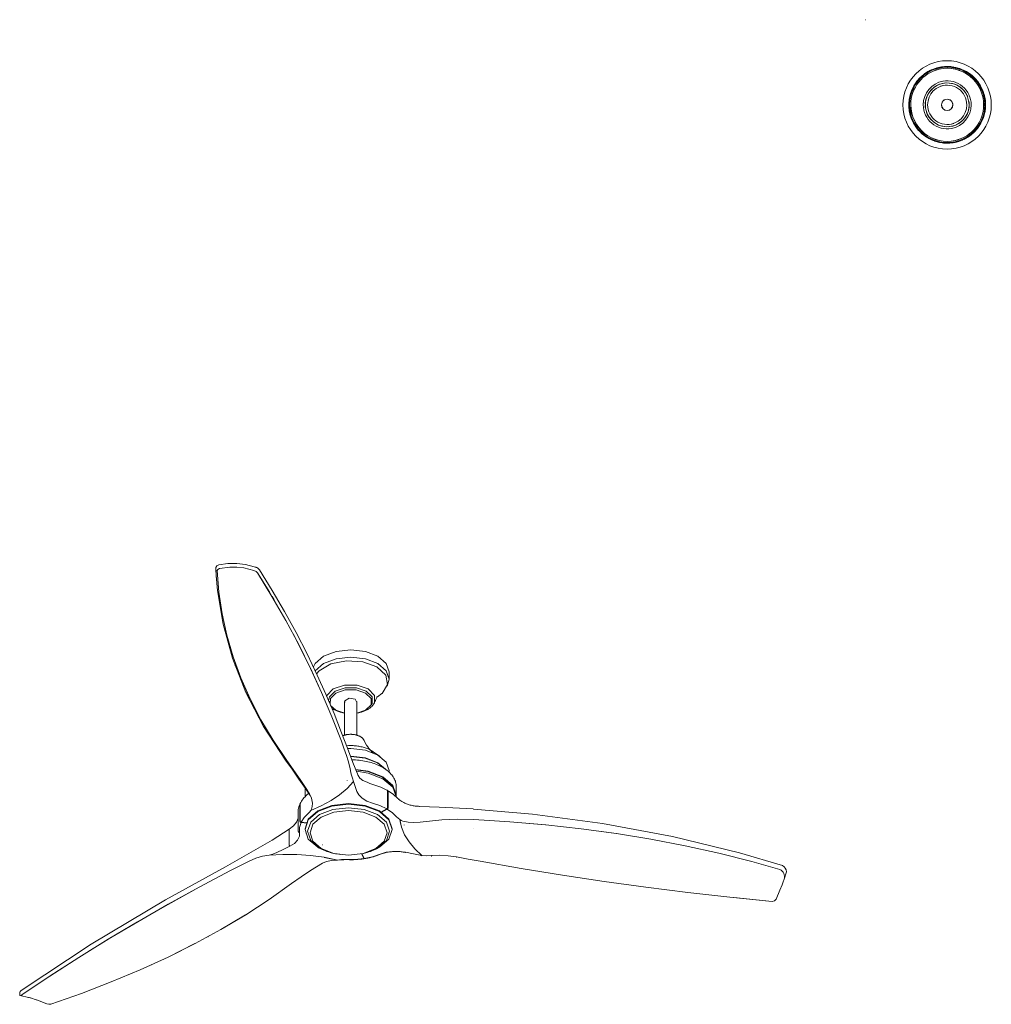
# Model space of a CAD drawing. Header units: millimetres. Extents: x 5922 to 11897, y 1480 to 7785.
# Tile 2 of 3: x 7976 to 9625, y 5069 to 6740. Entities that reach past the tile are written whole.
import ezdxf

# ---------------------------------------------------------------- set-up
doc = ezdxf.new("R2010")
doc.units = ezdxf.units.MM
doc.layers.add('E-ELEC-EQPM', color=7, linetype='Continuous', lineweight=9)
doc.layers.add('E-LITE-EQPM', color=7, linetype='Continuous', lineweight=20)

# ---------------------------------------------------------------- blocks, each defined once
blk = doc.blocks.new('33718 - 33718 ALO Black ceiling fan-525473-Planta_PDF Fixing Holes')
at = {"layer": 'E-ELEC-EQPM', "flags": 128}
for points in [[(-64.6, -7.3), (-64.8, -5.9), (-64.9, -3.3), (-65, -0.7), (-65, 1.9), (-64.9, 4.5), (-64.6, 7.1), (-64.3, 9.7), (-63.9, 12.2), (-63.3, 14.8), (-62.7, 17.3), (-61.9, 19.8), (-61.1, 22.2), (-60.2, 24.7), (-59.1, 27.1), (-58, 29.4), (-56.8, 31.7), (-55.5, 33.9), (-54.1, 36.1), (-52.6, 38.3), (-51, 40.3), (-49.3, 42.3), (-47.6, 44.3), (-45.8, 46.2), (-43.9, 47.9), (-42, 49.7), (-39.9, 51.3), (-37.9, 52.9), (-35.7, 54.3), (-33.5, 55.7), (-31.3, 57), (-29, 58.2), (-26.6, 59.3), (-24.2, 60.3), (-21.8, 61.3), (-19.3, 62.1), (-16.8, 62.8), (-14.3, 63.4), (-11.7, 64), (-9.2, 64.4), (-6.6, 64.7), (-4, 64.9), (-1.4, 65), (0, 65)], [(0, 65), (2.6, 65), (5.2, 64.8), (7.8, 64.6), (10.4, 64.2), (12.9, 63.7), (15.5, 63.2), (18, 62.5), (20.5, 61.7), (22.9, 60.9), (25.3, 59.9), (27.7, 58.8), (30, 57.7), (32.3, 56.4), (34.5, 55.1), (36.7, 53.7), (38.8, 52.2), (40.9, 50.6), (42.9, 48.9), (44.8, 47.1), (46.6, 45.3), (48.4, 43.4), (50.1, 41.4), (51.7, 39.4), (53.3, 37.3), (54.7, 35.1), (56.1, 32.9), (57.3, 30.6), (58.5, 28.3), (59.6, 26), (60.6, 23.6), (61.5, 21.1), (62.3, 18.6), (63, 16.1), (63.6, 13.6), (64.1, 11.1), (64.5, 8.5), (64.8, 5.9), (64.9, 3.3), (65, 0.7), (65, -1.9), (64.9, -4.5), (64.6, -7.1), (64.3, -9.7), (63.9, -12.2), (63.3, -14.8), (62.7, -17.3), (61.9, -19.8), (61.1, -22.2), (60.2, -24.7)], [(-63.3, -14.8), (-63.6, -13.6), (-64.1, -11.1), (-64.2, -10.5)], [(-61.3, -21.6), (-61.5, -21.1), (-61.7, -20.4)], [(60.1, -24.7), (59.1, -27.1), (58, -29.4), (56.8, -31.7)], [(55.5, -33.9), (54.1, -36.1), (52.6, -38.3)]]:
    blk.add_lwpolyline(points, dxfattribs=at)
at = {"layer": 'E-ELEC-EQPM'}
for radius, start, end in [(65, 90, 270), (64, 90, 270), (65, 270, 90), (64, 270, 90), (37.2, 101.3699, 130.465), (37.2, 91.4911, 100.2112), (37.2, 80.2994, 88.6355), (37.2, 49.535, 68.3639), (37.2, 130.9631, 270), (37.2, 270, 48.8851), (62.1, 167.1429, 270), (62, 167.3475, 270), (40.9, 170, 270), (33.4, 160.7257, 270), (9.58, 90, 270), (9.58, 270, 90), (33.4, 270, 359.4926), (40.9, 270, 349.7542), (62, 270, 347.1176), (62.1, 270, 347.1429)]:
    blk.add_arc((0, 0), radius, start, end, dxfattribs=at)
blk = doc.blocks.new('33719 - 33719 ALO LED Black ceiling fan-534393-Planta_PDF Fixing Holes')
at = {"layer": 'E-LITE-EQPM'}
for p, q in [((-49.3, 42.3), (-49.2, 42.5)), ((59.6, -17.5), (59.6, -17.5))]:
    blk.add_line(p, q, dxfattribs=at)
at = {"layer": 'E-LITE-EQPM', "flags": 128}
for points in [[(-55.5, 33.9), (-54.1, 36.1), (-52.6, 38.3)], [(0, -65), (-2.6, -65), (-5.2, -64.8), (-7.8, -64.6), (-10.4, -64.2), (-12.9, -63.7), (-15.5, -63.2), (-18, -62.5), (-20.5, -61.7), (-22.9, -60.9), (-25.3, -59.9), (-27.7, -58.8), (-30, -57.7), (-32.3, -56.4), (-34.5, -55.1), (-36.7, -53.7), (-38.8, -52.2), (-40.9, -50.6), (-42.9, -48.9), (-44.8, -47.1), (-46.6, -45.3), (-48.4, -43.4), (-50.1, -41.4), (-51.7, -39.4), (-53.3, -37.3), (-54.7, -35.1), (-56.1, -32.9), (-57.3, -30.6), (-58.5, -28.3), (-59.6, -26), (-60.6, -23.6), (-61.5, -21.1), (-62.3, -18.6), (-63, -16.1), (-63.6, -13.6), (-64.1, -11.1), (-64.5, -8.5), (-64.8, -5.9), (-64.9, -3.3), (-65, -0.7), (-65, 1.9), (-64.9, 4.5), (-64.6, 7.1), (-64.3, 9.7), (-63.9, 12.2), (-63.3, 14.8), (-62.7, 17.3), (-61.9, 19.8), (-61.1, 22.2), (-60.2, 24.7), (-59.7, 25.7)], [(-59.7, 25.8), (-59.1, 27.1), (-58, 29.4), (-56.8, 31.7)], [(61.3, 21.6), (61.5, 21.1), (61.7, 20.4)], [(65, 0.7), (65, -1.9), (64.9, -4.5), (64.6, -7.1), (64.3, -9.7), (63.9, -12.2), (63.3, -14.8), (62.7, -17.3), (61.9, -19.8), (61.1, -22.2), (60.2, -24.7), (59.1, -27.1), (58, -29.4), (56.8, -31.7), (55.5, -33.9), (54.1, -36.1), (52.6, -38.3), (51, -40.3), (49.3, -42.3), (47.6, -44.3), (45.8, -46.2), (43.9, -47.9), (42, -49.7), (39.9, -51.3), (37.9, -52.9), (35.7, -54.3), (33.5, -55.7), (31.3, -57), (29, -58.2), (26.6, -59.3), (24.2, -60.3), (21.8, -61.3), (19.3, -62.1), (16.8, -62.8), (14.3, -63.4), (11.7, -64), (9.2, -64.4), (6.6, -64.7), (4, -64.9), (1.4, -65), (0, -65)], [(63.3, 14.6), (63.6, 13.6), (64.1, 11.1), (64.2, 10.5)], [(64.6, 7.3), (64.8, 5.9), (64.9, 3.3), (65, 0.7)]]:
    blk.add_lwpolyline(points, dxfattribs=at)
at = {"layer": 'E-LITE-EQPM'}
for radius, start, end in [(65, 90, 270), (64, 90, 270), (62.1, 90, 167.1429), (62, 90, 167.1429), (65, 270, 90), (64, 270, 90), (62.1, 347.1429, 90), (62, 347.4421, 90), (40.9, 90, 169.7542), (37.2, 90, 228.8851), (40.9, 350, 90), (37.2, 281.3699, 90), (33.4, 90, 179.4926), (33.4, 340.7257, 90), (9.58, 90, 270), (9.58, 270, 90), (37.2, 230, 249.6605), (37.2, 260.1344, 268.6355), (37.2, 271.4911, 280)]:
    blk.add_arc((0, 0), radius, start, end, dxfattribs=at)
for points in [[(144.5, -138.9), (144.3, -138.8), (144.1, -138.6), (144, -138.5)], [(144, -138.5), (144.1, -138.6), (144.3, -138.8), (144.5, -138.9)]]:
    blk.add_open_spline(points, degree=3, dxfattribs=at)
blk = doc.blocks.new('33718 - 33718 ALO Black ceiling fan-525473-00 Isometrico PDF')
at = {"layer": 'E-ELEC-EQPM', "color": 251, "true_color": 0x636466}
for p, q in [((-2622.5, 5814.5), (-2626.3, 5812.8)), ((-2607.4, 5816.7), (-2622.5, 5814.5)), ((-2592.3, 5816.9), (-2607.4, 5816.7)), ((-2577.2, 5815), (-2592.3, 5816.9)), ((-2562.5, 5811.3), (-2577.2, 5815)), ((-2626.3, 5812.8), (-2627.6, 5810.1)), ((-2627.6, 5810.2), (-2627.6, 5806.8)), ((-2627.6, 5810.1), (-2627.6, 5806.7)), ((-2627.6, 5806.7), (-2627.6, 5810.1)), ((-2627.6, 5806.7), (-2626.6, 5787.9)), ((-2627.5, 5804), (-2627.6, 5806.7)), ((-2604.1, 5810.6), (-2621.7, 5808.2)), ((-2604.1, 5810.6), (-2598.9, 5810.7)), ((-2563.2, 5805.2), (-2580.5, 5809.3)), ((-2559.5, 5803.4), (-2563.2, 5805.2)), ((-2563.2, 5805.2), (-2559.5, 5803.4)), ((-2559.8, 5810.4), (-2562.5, 5811.3)), ((-2556.9, 5801.1), (-2559.5, 5803.4)), ((-2559.5, 5803.4), (-2556.9, 5801.1)), ((-2556.9, 5801.1), (-2536.3, 5767.5)), ((-2532.4, 5760.8), (-2528.9, 5755)), ((-2595.2, 5643.6), (-2594.9, 5642.9)), ((-2594.9, 5642.9), (-2595.2, 5643.6)), ((-2333.8, 5620.4), (-2333.8, 5633)), ((-2440.9, 5594.9), (-2455.5, 5627.4)), ((-2427.1, 5562.3), (-2440.9, 5594.9)), ((-2434.6, 5583.2), (-2434.6, 5582.4)), ((-2409.4, 5582.4), (-2409.4, 5525.3)), ((-2391.3, 5586.7), (-2388.6, 5580.8)), ((-2388.2, 5525.3), (-2388.2, 5582.4)), ((-2345.7, 5596.1), (-2353.1, 5590.5)), ((-2424.1, 5567.8), (-2432.9, 5576.1)), ((-2409, 5562.6), (-2424.1, 5567.8)), ((-2414.2, 5529.6), (-2427.1, 5562.3)), ((-2414.2, 5529.6), (-2404.3, 5503.5)), ((-2404.3, 5503.5), (-2414.2, 5529.6)), ((-2404.3, 5503.5), (-2395, 5479.4)), ((-2395, 5479.4), (-2404.3, 5503.5)), ((-2348.8, 5489.2), (-2360.6, 5497.5)), ((-2402.9, 5491.7), (-2402.9, 5491.8)), ((-2395, 5479.4), (-2386.4, 5457.3)), ((-2386.4, 5457.3), (-2395, 5479.4)), ((-2353.6, 5478.3), (-2342.4, 5469.6)), ((-2352.9, 5478.7), (-2339.7, 5467.8)), ((-2333.8, 5462.8), (-2333.8, 5465.3)), ((-2468.8, 5426.2), (-2484.8, 5450.3)), ((-2398.1, 5459.4), (-2395.9, 5452.5)), ((-2386.4, 5457.3), (-2386.5, 5457.8)), ((-2386.5, 5457.8), (-2386.4, 5457.3)), ((-2479.3, 5442.2), (-2473.8, 5433.9)), ((-2476.2, 5435.4), (-2476.2, 5421.3)), ((-2388.6, 5430.2), (-2388.6, 5430.4)), ((-2336, 5432.2), (-2336.2, 5432.3)), ((-2336.1, 5403.3), (-2336.1, 5431.9)), ((-2336.1, 5431.9), (-2336.1, 5431.6)), ((-2335.3, 5431.3), (-2335.3, 5402.9)), ((-2321.4, 5423.1), (-2321.4, 5438.2)), ((-2322.6, 5422.4), (-2322.6, 5423.1)), ((-2485.2, 5379.7), (-2485.2, 5408.3)), ((-2484.9, 5408.2), (-2485.2, 5408.3)), ((-2485.2, 5408.3), (-2484.9, 5408.2)), ((-2484.9, 5408.7), (-2484.9, 5380.2)), ((-2465.6, 5399.9), (-2464.9, 5402.5)), ((-2464.9, 5402.5), (-2464.3, 5404.5)), ((-2464.3, 5404.5), (-2464.9, 5402.5)), ((-2464.2, 5405), (-2464.3, 5404.8)), ((-2362.1, 5410.3), (-2349.2, 5406)), ((-2349.2, 5406), (-2337.7, 5400.5)), ((-2347.5, 5394.8), (-2337.7, 5400.5)), ((-2336.9, 5400.1), (-2347, 5394.3)), ((-2336.9, 5400.3), (-2336.9, 5400.1)), ((-2336.9, 5400.3), (-2336.9, 5400.1)), ((-2328, 5394), (-2336.9, 5400.1)), ((-2336.9, 5400.1), (-2328, 5394)), ((-2281.2, 5404.6), (-2281.2, 5404.7)), ((-2090, 5391.3), (-2190.5, 5400.1)), ((-2488.1, 5395.2), (-2488.1, 5366.6)), ((-2487.8, 5394.4), (-2487.8, 5396)), ((-2482.7, 5378.1), (-2478, 5385.6)), ((-2478, 5385.6), (-2471.3, 5392.6)), ((-2320.9, 5387.1), (-2328, 5394)), ((-2328, 5394), (-2320.9, 5387.1)), ((-2315.5, 5382.3), (-2312.9, 5380.8)), ((-2315.5, 5382.3), (-2314.5, 5376.3)), ((-2312.9, 5380.8), (-2310.1, 5379.8)), ((-2280.8, 5378.1), (-2244.4, 5381.9)), ((-2244.4, 5381.9), (-2217.2, 5382.9)), ((-2217.2, 5382.9), (-2190, 5382.3)), ((-2190, 5382.3), (-2128.8, 5378.6)), ((-2503.4, 5365.7), (-2503.5, 5365.4)), ((-2503.5, 5365.4), (-2503.5, 5365)), ((-2503.5, 5365), (-2503.5, 5340)), ((-2503.5, 5340), (-2503.5, 5365)), ((-2503.3, 5365.8), (-2503.4, 5365.7)), ((-2485.8, 5365), (-2485.8, 5364.8)), ((-2483, 5377.5), (-2485.5, 5369)), ((-2485.5, 5369), (-2483, 5377.5)), ((-2485.5, 5369), (-2485.5, 5360.4)), ((-2485.5, 5360.4), (-2485.5, 5369)), ((-2473.3, 5376), (-2483, 5377.5)), ((-2482.7, 5378.1), (-2473.1, 5376.6)), ((-2128.8, 5378.6), (-2068, 5373.4)), ((-2067.8, 5373.3), (-2007.7, 5366.6)), ((-2007.3, 5366.6), (-1948.1, 5358.4)), ((-2487.5, 5361.3), (-2487.2, 5361)), ((-2487.2, 5361), (-2486.9, 5360.7)), ((-2486.9, 5360.7), (-2486.4, 5360.5)), ((-2486.4, 5360.5), (-2486, 5360.4)), ((-2486, 5360.4), (-2485.5, 5360.4)), ((-2485.3, 5358), (-2485.3, 5358.2)), ((-2474.8, 5358.2), (-2474.8, 5358.3)), ((-1947.8, 5358.4), (-1889.4, 5348.8)), ((-1889.2, 5348.8), (-1831.2, 5337.7)), ((-1831.2, 5337.7), (-1774.1, 5325.1)), ((-2537.1, 5321.9), (-2530.8, 5323.4)), ((-2530.8, 5323.4), (-2524.3, 5326.3)), ((-2524.3, 5326.5), (-2524.3, 5326.3)), ((-2524.3, 5326.5), (-2524.3, 5326.3)), ((-2524.3, 5326.5), (-2524.3, 5326.3)), ((-2490.1, 5322.9), (-2466.8, 5321.4)), ((-2466.8, 5321.4), (-2443.8, 5318.3)), ((-2443.6, 5318.2), (-2421.5, 5313.7)), ((-2417.9, 5314), (-2421.5, 5313.7)), ((-2421.5, 5313.7), (-2417.9, 5314)), ((-2421.5, 5313.7), (-2421.3, 5313.6)), ((-2421.3, 5313.6), (-2421.5, 5313.7)), ((-2414.1, 5314.1), (-2421.2, 5313.6)), ((-2414.3, 5314.4), (-2417.9, 5314)), ((-2417.9, 5314), (-2416.1, 5314.2)), ((-2416, 5314.2), (-2414.3, 5314.4)), ((-2414.3, 5314.4), (-2409.3, 5314.7)), ((-2414.3, 5314.4), (-2414.2, 5314.2)), ((-2409.3, 5314.7), (-2404.3, 5314.7)), ((-2404.3, 5314.7), (-2390.4, 5314.8)), ((-2404.3, 5314.7), (-2404.3, 5314.4)), ((-2390.4, 5314.8), (-2376.8, 5316.2)), ((-2376.8, 5316.2), (-2380.7, 5324.6)), ((-2379.7, 5324.7), (-2375.8, 5316.4)), ((-2376.8, 5316.4), (-2376.8, 5316.2)), ((-2376.8, 5316.4), (-2376.7, 5316.2)), ((-2376.8, 5316.4), (-2376.8, 5316.2)), ((-2376.7, 5316.2), (-2376.8, 5316.4)), ((-2376.6, 5316.1), (-2376.5, 5316.1)), ((-2376.5, 5316.1), (-2376.6, 5316.1)), ((-2376.5, 5316.1), (-2376.2, 5316.1)), ((-2375.8, 5316.4), (-2361.8, 5319.3)), ((-2375.8, 5316.2), (-2375.5, 5316.2)), ((-2361.8, 5319.3), (-2348.8, 5323.7)), ((-2348.8, 5323.7), (-2338.6, 5326.8)), ((-2348.8, 5323.7), (-2348.5, 5323.5)), ((-2348.5, 5323.5), (-2348.3, 5323.4)), ((-2348.3, 5323.4), (-2348, 5323.4)), ((-2338.6, 5326.8), (-2328, 5328.4)), ((-2328, 5328.4), (-2317.1, 5328.4)), ((-2317.1, 5328.4), (-2305.8, 5327)), ((-2278.3, 5321.3), (-2269.7, 5320.5)), ((-2269.7, 5320.5), (-2261.3, 5321.1)), ((-2262, 5320), (-2261.8, 5320.2)), ((-2261.8, 5320.2), (-2261.6, 5320.4)), ((-2261.6, 5320.4), (-2261.4, 5320.7)), ((-2261.4, 5320.7), (-2261.3, 5321.1)), ((-2219.3, 5318.9), (-2219.5, 5318.6)), ((-1774, 5325.1), (-1718.1, 5311.2)), ((-2446.9, 5308.2), (-2467.2, 5295.9)), ((-2446.9, 5308.2), (-2440, 5311)), ((-1718, 5311.2), (-1670.1, 5297.8)), ((-2656.3, 5267.4), (-2602.7, 5295.7)), ((-1663.2, 5281.1), (-1664.7, 5276.6)), ((-1663.2, 5281.1), (-1659.2, 5293.9)), ((-2537.1, 5246.8), (-2499.1, 5273.7)), ((-2577.1, 5220.8), (-2537.1, 5246.8)), ((-1748.2, 5249.8), (-1683.1, 5243.5)), ((-1679.2, 5244.5), (-1676.6, 5247.3)), ((-1676.6, 5247.3), (-1670.1, 5262.3)), ((-1683.1, 5243.5), (-1679.2, 5244.5)), ((-2619.1, 5195.8), (-2577.2, 5220.7)), ((-2810.3, 5179.3), (-2760.6, 5208.9)), ((-2663, 5171.9), (-2619.4, 5195.7)), ((-2641.2, 5183.6), (-2640.9, 5183.8)), ((-2640.9, 5183.8), (-2641.2, 5183.6)), ((-2843.4, 5159), (-2811.2, 5178.8)), ((-2708.6, 5149.1), (-2663.2, 5171.8)), ((-2756.1, 5127.4), (-2708.7, 5149.1)), ((-2909.1, 5117), (-2868.2, 5143.4)), ((-2737.5, 5135.9), (-2737, 5136.1)), ((-2737.1, 5136.1), (-2737.5, 5135.9)), ((-2956.4, 5085.4), (-2909.5, 5116.7)), ((-2960.8, 5088.7), (-2960.8, 5085.8)), ((-2959.8, 5083.7), (-2945.8, 5080.6)), ((-2958.3, 5092.2), (-2958.5, 5092.1)), ((-2942.3, 5079.6), (-2945.9, 5080.6)), ((-2942.3, 5079.6), (-2932.9, 5076.6)), ((-2907.9, 5069.3), (-2855.9, 5087.4)), ((-2907.9, 5069.3), (-2907.9, 5069.3))]:
    blk.add_line(p, q, dxfattribs=at)
at = {"layer": 'E-ELEC-EQPM', "color": 251, "lineweight": 15, "true_color": 0x636466}
for p, q in [((-2476.4, 5366.8), (-2476.4, 5365.6)), ((-2328.4, 5365.6), (-2328.4, 5366.8)), ((-2478.4, 5362.4), (-2478.5, 5362.6)), ((-2455, 5335.6), (-2454.7, 5335.4)), ((-2446.2, 5339.2), (-2446.8, 5339.5)), ((-2349.8, 5335.6), (-2350.1, 5335.4))]:
    blk.add_line(p, q, dxfattribs=at)
at = {"layer": 'E-ELEC-EQPM', "color": 251, "true_color": 0x636466}
for points in [[(-2627.6, 5810.1, 0), (-2626.3, 5812.8, 0), (-2622.5, 5814.5, 0)], [(-2622.5, 5814.5, 0), (-2607.4, 5816.7, 0), (-2592.3, 5816.9, 0), (-2577.2, 5815, 0), (-2562.5, 5811.3, 0)], [(-2625.4, 5804.9, 0), (-2624.4, 5806.9, 0), (-2621.7, 5808.2, 0)], [(-2507.4, 5482.6, 0), (-2530.6, 5516.8, 0), (-2551.4, 5551.7, 0), (-2569.6, 5586.9, 0), (-2585.4, 5622.6, 0), (-2598.5, 5658.7, 0), (-2609.1, 5695, 0), (-2617.1, 5731.5, 0), (-2622.5, 5768.2, 0), (-2625.4, 5804.9, 0)], [(-2625.4, 5804.9, 0), (-2622.5, 5768.2, 0), (-2617.1, 5731.6, 0), (-2609.1, 5695, 0), (-2598.5, 5658.6, 0), (-2585.4, 5622.8, 0), (-2569.8, 5587.2, 0)], [(-2598.8, 5810.7, 0), (-2592.3, 5810.6, 0), (-2580.5, 5809.3, 0)], [(-2562.5, 5811.3, 0), (-2559.8, 5810.4, 0), (-2559.4, 5810.3, 0)], [(-2558.3, 5809.8, 0), (-2559, 5810.1, 0), (-2559.4, 5810.3, 0)], [(-2558.3, 5809.8, 0), (-2557.3, 5809.2, 0), (-2556.6, 5808.8, 0)], [(-2414.7, 5515.4, 0), (-2430.8, 5556.8, 0), (-2448.3, 5598, 0), (-2467.2, 5638.9, 0), (-2487.1, 5679.1, 0), (-2509.1, 5720.3, 0), (-2532.5, 5761.1, 0), (-2556.9, 5801.1, 0)], [(-2555.6, 5808.1, 0), (-2556, 5808.4, 0), (-2556.6, 5808.8, 0)], [(-2555.6, 5808.1, 0), (-2555.3, 5807.8, 0), (-2553.9, 5806.2, 0)], [(-2455.5, 5627.4, 0), (-2473, 5663.5, 0), (-2491.5, 5699.5, 0), (-2511.2, 5735.3, 0), (-2532, 5770.9, 0), (-2553.8, 5806.2, 0)], [(-2509.3, 5483.2, 0), (-2546.6, 5540.5, 0), (-2576.6, 5598.1, 0), (-2599.5, 5655.9, 0), (-2615.6, 5713.6, 0), (-2625, 5771.2, 0), (-2627.1, 5796.6, 0)], [(-2496.2, 5696.4, 0), (-2487.5, 5679.9, 0), (-2487.4, 5679.7, 0)], [(-2487.2, 5679.1, 0), (-2467.2, 5639.1, 0), (-2448.3, 5598.1, 0), (-2430.8, 5556.9, 0), (-2414.7, 5515.4, 0)], [(-2462.2, 5641.3, 0), (-2458.9, 5647.4, 0), (-2444.8, 5659.6, 0), (-2423.7, 5667.7, 0), (-2398.8, 5670.6, 0), (-2373.9, 5667.7, 0), (-2352.9, 5659.6, 0)], [(-2352.9, 5646.9, 0), (-2373.9, 5655, 0), (-2398.8, 5657.9, 0), (-2423.7, 5655, 0), (-2444.8, 5646.9, 0), (-2458.9, 5634.7, 0)], [(-2456.9, 5629.6, 0), (-2452.1, 5634.9, 0), (-2432.3, 5646.3, 0), (-2405.9, 5651.7, 0), (-2378, 5649.9, 0), (-2354.3, 5641.2, 0)], [(-2352.9, 5659.6, 0), (-2338.8, 5647.4, 0), (-2333.8, 5633, 0)], [(-2354.3, 5641.2, 0), (-2339.4, 5627.5, 0), (-2336.2, 5611.5, 0), (-2345.5, 5596.2, 0)], [(-2337, 5608.8, 0), (-2333.8, 5620.4, 0), (-2338.8, 5634.7, 0), (-2352.9, 5646.9, 0)], [(-2455.5, 5627.4, 0), (-2440.9, 5594.9, 0), (-2427.1, 5562.3, 0), (-2414.2, 5529.6, 0)], [(-2439.7, 5591.9, 0), (-2439.2, 5593.1, 0), (-2428.4, 5603.9, 0), (-2409.6, 5610.2, 0), (-2388, 5610.2, 0), (-2369.3, 5603.9, 0)], [(-2436.3, 5583.7, 0), (-2435, 5590.5, 0), (-2425.3, 5600.2, 0), (-2408.5, 5605.8, 0), (-2389.1, 5605.8, 0), (-2372.3, 5600.2, 0)], [(-2433.9, 5578.4, 0), (-2433.4, 5587.8, 0), (-2424.1, 5597, 0), (-2408.1, 5602.4, 0), (-2389.5, 5602.4, 0), (-2373.5, 5597, 0)], [(-2373.5, 5597, 0), (-2364.2, 5587.8, 0), (-2364.2, 5577.1, 0), (-2373.5, 5567.8, 0), (-2388.6, 5562.6, 0)], [(-2372.3, 5600.2, 0), (-2362.6, 5590.5, 0), (-2362.6, 5579.3, 0), (-2366.3, 5574, 0)], [(-2369.3, 5603.9, 0), (-2358.4, 5593.1, 0), (-2358.4, 5580.6, 0), (-2362.6, 5574.8, 0)], [(-2569.6, 5586.9, 0), (-2551.4, 5551.7, 0), (-2530.6, 5516.8, 0), (-2507.4, 5482.6, 0)], [(-2409, 5580.8, 0), (-2409, 5584, 0), (-2401.6, 5588.3, 0), (-2391.3, 5586.7, 0)], [(-2357.6, 5582.8, 0), (-2357, 5584.5, 0), (-2356.4, 5586, 0), (-2355.8, 5587.3, 0), (-2355.2, 5588.4, 0), (-2354.6, 5589.3, 0), (-2354.2, 5590, 0), (-2353.8, 5590.4, 0), (-2353.6, 5590.7, 0), (-2353.4, 5590.8, 0), (-2353.4, 5590.8, 0)], [(-2430.5, 5571, 0), (-2430.1, 5570.7, 0), (-2429, 5570, 0), (-2427.8, 5569.3, 0)], [(-2409, 5563, 0), (-2410.6, 5563.3, 0), (-2412.1, 5563.6, 0), (-2413.7, 5563.9, 0), (-2415.2, 5564.3, 0), (-2416.7, 5564.7, 0), (-2418.1, 5565.1, 0), (-2419.6, 5565.6, 0), (-2421, 5566.1, 0), (-2422.4, 5566.6, 0), (-2423.7, 5567.2, 0), (-2425, 5567.8, 0), (-2426.3, 5568.4, 0), (-2427.5, 5569.1, 0), (-2427.8, 5569.3, 0)], [(-2360.8, 5576.9, 0), (-2361.6, 5575.9, 0), (-2362.4, 5575, 0), (-2363.3, 5574.1, 0), (-2364.3, 5573.2, 0), (-2365.3, 5572.3, 0), (-2366.4, 5571.5, 0), (-2367.5, 5570.7, 0), (-2368.6, 5570, 0), (-2369.8, 5569.3, 0), (-2371.1, 5568.6, 0), (-2372.3, 5567.9, 0), (-2373.6, 5567.3, 0), (-2375, 5566.8, 0), (-2376.3, 5566.2, 0), (-2377.7, 5565.7, 0), (-2379.2, 5565.2, 0), (-2380.6, 5564.8, 0), (-2382.1, 5564.4, 0), (-2383.6, 5564, 0), (-2385.1, 5563.7, 0), (-2386.7, 5563.4, 0), (-2388.2, 5563.1, 0), (-2388.6, 5563, 0)], [(-2414.7, 5515.4, 0), (-2410.3, 5503.4, 0), (-2405.9, 5491.3, 0)], [(-2405.9, 5491.3, 0), (-2410.3, 5503.4, 0), (-2414.7, 5515.4, 0)], [(-2412.3, 5524.4, 0), (-2411.5, 5524.8, 0), (-2410.7, 5525, 0), (-2409.9, 5525.3, 0), (-2409.1, 5525.6, 0), (-2408.3, 5525.8, 0), (-2407.4, 5526, 0), (-2406.6, 5526.2, 0), (-2405.7, 5526.4, 0), (-2404.8, 5526.5, 0), (-2404, 5526.6, 0), (-2403.1, 5526.7, 0), (-2402.2, 5526.8, 0), (-2401.3, 5526.9, 0), (-2400.4, 5527, 0), (-2399.5, 5527, 0), (-2398.6, 5527, 0), (-2397.6, 5527, 0), (-2396.7, 5526.9, 0), (-2395.8, 5526.9, 0), (-2394.9, 5526.8, 0), (-2394, 5526.7, 0), (-2393.2, 5526.6, 0), (-2392.3, 5526.4, 0), (-2391.4, 5526.3, 0), (-2390.6, 5526.1, 0), (-2389.7, 5525.9, 0), (-2388.9, 5525.7, 0), (-2388, 5525.4, 0), (-2387.2, 5525.2, 0), (-2386.5, 5524.9, 0), (-2385.7, 5524.6, 0), (-2384.9, 5524.3, 0), (-2384.2, 5523.9, 0), (-2383.5, 5523.6, 0), (-2382.8, 5523.2, 0), (-2382.5, 5523.1, 0)], [(-2376, 5516.4, 0), (-2376.3, 5517.1, 0), (-2376.7, 5517.6, 0), (-2377, 5518.2, 0), (-2377.5, 5518.8, 0), (-2377.9, 5519.3, 0), (-2378.4, 5519.8, 0), (-2378.9, 5520.3, 0), (-2379.4, 5520.8, 0), (-2380, 5521.3, 0), (-2380.6, 5521.8, 0), (-2381.2, 5522.2, 0), (-2381.8, 5522.6, 0), (-2382.5, 5523, 0), (-2382.5, 5523.1, 0)], [(-2376, 5516.4, 0), (-2374, 5512.4, 0), (-2371.9, 5508.7, 0), (-2369.8, 5505.6, 0), (-2367.8, 5502.9, 0), (-2366, 5500.6, 0), (-2364.3, 5498.8, 0), (-2362.8, 5497.3, 0), (-2361.5, 5496.1, 0), (-2361.2, 5495.8, 0)], [(-2405.8, 5507.6, 0), (-2404.6, 5507.7, 0), (-2402.6, 5507.8, 0), (-2400.7, 5507.9, 0), (-2398.7, 5507.9, 0), (-2396.7, 5507.9, 0), (-2394.8, 5507.8, 0), (-2392.8, 5507.7, 0), (-2390.9, 5507.5, 0), (-2388.9, 5507.3, 0), (-2387, 5507.1, 0), (-2385.1, 5506.8, 0), (-2383.2, 5506.4, 0), (-2381.4, 5506, 0), (-2379.5, 5505.6, 0), (-2377.7, 5505.1, 0), (-2376, 5504.6, 0), (-2374.2, 5504.1, 0), (-2372.5, 5503.5, 0), (-2370.8, 5502.9, 0), (-2369.2, 5502.2, 0), (-2367.6, 5501.5, 0), (-2366.1, 5500.7, 0), (-2364.6, 5499.9, 0), (-2363.8, 5499.5, 0)], [(-2403.9, 5502.7, 0), (-2398.8, 5502.8, 0), (-2373.9, 5499.9, 0), (-2352.9, 5491.8, 0)], [(-2360.6, 5497.5, 0), (-2362, 5498.4, 0), (-2363.3, 5499.2, 0), (-2363.8, 5499.5, 0)], [(-2486.7, 5450.9, 0), (-2498.2, 5467.6, 0), (-2509.3, 5483.2, 0)], [(-2507.4, 5482.6, 0), (-2496.4, 5467, 0), (-2484.8, 5450.3, 0)], [(-2484.8, 5450.3, 0), (-2496.3, 5466.9, 0), (-2507.4, 5482.6, 0)], [(-2405.9, 5491.3, 0), (-2403.1, 5481.8, 0), (-2400.5, 5471.1, 0), (-2398.1, 5459.4, 0)], [(-2398.1, 5459.4, 0), (-2400.5, 5471.2, 0), (-2403.1, 5481.9, 0), (-2405.9, 5491.3, 0)], [(-2398.8, 5489.7, 0), (-2373.9, 5486.9, 0), (-2352.9, 5478.7, 0)], [(-2398.8, 5489.1, 0), (-2374.3, 5486.3, 0), (-2353.6, 5478.3, 0)], [(-2396.6, 5483.7, 0), (-2393.5, 5483.6, 0), (-2390.5, 5483.4, 0), (-2387.4, 5483.2, 0), (-2384.4, 5482.9, 0), (-2381.4, 5482.5, 0), (-2378.4, 5482.1, 0), (-2375.5, 5481.6, 0), (-2372.6, 5481, 0), (-2369.7, 5480.4, 0), (-2366.9, 5479.7, 0), (-2364.2, 5478.9, 0), (-2361.4, 5478.1, 0), (-2358.8, 5477.2, 0), (-2356.2, 5476.2, 0), (-2353.7, 5475.2, 0), (-2351.2, 5474.1, 0), (-2348.8, 5473, 0), (-2346.5, 5471.8, 0), (-2344.5, 5470.7, 0)], [(-2352.9, 5491.8, 0), (-2338.8, 5479.6, 0), (-2333.8, 5465.3, 0)], [(-2390.3, 5467.4, 0), (-2369.2, 5464.3, 0), (-2344.1, 5454.6, 0)], [(-2390, 5466.8, 0), (-2369.6, 5463.7, 0), (-2344.9, 5454.2, 0)], [(-2389, 5464.3, 0), (-2369.2, 5461.2, 0), (-2344.1, 5451.5, 0)], [(-2321.4, 5438.2, 0), (-2321.5, 5440, 0), (-2321.7, 5441.9, 0), (-2322, 5443.8, 0), (-2322.5, 5445.6, 0), (-2323, 5447.5, 0), (-2323.7, 5449.3, 0), (-2324.6, 5451.1, 0), (-2325.5, 5452.8, 0), (-2326.6, 5454.6, 0), (-2327.8, 5456.3, 0), (-2329.1, 5458, 0), (-2330.5, 5459.6, 0), (-2332, 5461.2, 0), (-2333.6, 5462.7, 0), (-2335.3, 5464.3, 0), (-2337.1, 5465.7, 0), (-2339, 5467.2, 0), (-2341, 5468.5, 0), (-2343.1, 5469.9, 0), (-2344.5, 5470.7, 0)], [(-2467.4, 5423.4, 0), (-2475.6, 5435.3, 0), (-2486.7, 5450.9, 0)], [(-2393.8, 5446.8, 0), (-2404.7, 5435.3, 0), (-2417.6, 5424.5, 0), (-2432.2, 5414.6, 0), (-2448.7, 5405.6, 0), (-2466.7, 5397.7, 0)], [(-2404.8, 5448.7, 0), (-2404.8, 5448.7, 0), (-2404.8, 5448.8, 0), (-2404.8, 5448.8, 0), (-2404.8, 5448.8, 0), (-2404.7, 5448.8, 0), (-2404.7, 5448.9, 0), (-2404.7, 5448.9, 0), (-2404.7, 5448.9, 0), (-2404.7, 5448.9, 0), (-2404.7, 5448.9, 0)], [(-2393.8, 5446.8, 0), (-2395.9, 5452.5, 0), (-2398.1, 5459.4, 0)], [(-2388.6, 5430.2, 0), (-2391.2, 5438.5, 0), (-2393.8, 5446.8, 0)], [(-2386.4, 5457.3, 0), (-2383.4, 5452.8, 0), (-2378.1, 5448.8, 0), (-2370.9, 5445.5, 0)], [(-2370.9, 5445.5, 0), (-2378.1, 5448.8, 0), (-2383.4, 5452.8, 0), (-2386.4, 5457.3, 0)], [(-2344.9, 5454.2, 0), (-2328.4, 5439.9, 0), (-2323.6, 5430.4, 0)], [(-2344.1, 5454.6, 0), (-2327.3, 5440.2, 0), (-2321.4, 5423.1, 0), (-2321.5, 5421.5, 0)], [(-2344.1, 5451.5, 0), (-2327.3, 5437.1, 0), (-2321.5, 5421.5, 0)], [(-2481.4, 5445.2, 0), (-2476.9, 5438.5, 0), (-2472.2, 5431.4, 0)], [(-2388.6, 5430.2, 0), (-2385.3, 5424, 0), (-2379.6, 5418.4, 0), (-2371.7, 5413.8, 0), (-2362.1, 5410.3, 0)], [(-2370.9, 5445.5, 0), (-2366.2, 5443.5, 0), (-2361.2, 5441.9, 0)], [(-2361.2, 5441.9, 0), (-2366.2, 5443.5, 0), (-2370.9, 5445.5, 0)], [(-2336.1, 5431.9, 0), (-2347.9, 5437.5, 0), (-2361.2, 5441.9, 0)], [(-2361.2, 5441.9, 0), (-2347.9, 5437.5, 0), (-2336.1, 5431.9, 0)], [(-2335.3, 5431.3, 0), (-2326.2, 5425, 0), (-2318.9, 5418, 0)], [(-2318.9, 5418, 0), (-2326.2, 5425, 0), (-2335.3, 5431.3, 0)], [(-2484.7, 5409.3, 0), (-2483.7, 5411.4, 0), (-2482.5, 5413.4, 0), (-2481.2, 5415.4, 0), (-2479.7, 5417.3, 0), (-2478.2, 5419.2, 0), (-2476.4, 5421.1, 0), (-2474.6, 5422.9, 0), (-2472.7, 5424.6, 0)], [(-2469.7, 5427.6, 0), (-2471.2, 5426, 0), (-2472.1, 5425.2, 0), (-2472.7, 5424.6, 0)], [(-2464.3, 5404.6, 0), (-2463.7, 5410.4, 0), (-2465.1, 5418.4, 0), (-2468.8, 5426.2, 0)], [(-2468.8, 5426.2, 0), (-2465.1, 5418.4, 0), (-2463.7, 5410.4, 0), (-2464.3, 5404.6, 0)], [(-2317.2, 5416.9, 0), (-2318.9, 5418, 0)], [(-2318.9, 5418, 0), (-2317.2, 5416.9, 0)], [(-2317.6, 5417.2, 0), (-2315.6, 5415.5, 0), (-2314.6, 5414.7, 0), (-2313.5, 5413.9, 0), (-2312.3, 5413.1, 0), (-2311.1, 5412.4, 0), (-2309.8, 5411.7, 0), (-2308.5, 5411, 0), (-2307.1, 5410.3, 0), (-2305.6, 5409.7, 0), (-2304.2, 5409.1, 0), (-2302.6, 5408.5, 0), (-2301.1, 5408, 0), (-2299.5, 5407.5, 0), (-2297.8, 5407, 0), (-2296.2, 5406.6, 0), (-2294.5, 5406.2, 0), (-2292.7, 5405.9, 0), (-2291, 5405.6, 0), (-2289.2, 5405.3, 0), (-2287.4, 5405.1, 0), (-2285.6, 5404.9, 0), (-2283.8, 5404.8, 0), (-2282, 5404.7, 0), (-2281.2, 5404.7, 0)], [(-2488.1, 5395.2, 0), (-2488, 5397.4, 0), (-2487.8, 5399.5, 0), (-2487.4, 5401.7, 0), (-2486.9, 5403.8, 0), (-2486.2, 5405.9, 0), (-2485.4, 5408, 0), (-2485, 5408.9, 0)], [(-2485.2, 5408.3, 0), (-2485.1, 5408.7, 0), (-2484.9, 5409, 0)], [(-2484.7, 5409.5, 0), (-2484.8, 5409.1, 0), (-2484.9, 5408.7, 0)], [(-2466.7, 5397.7, 0), (-2468.7, 5395.1, 0), (-2471.3, 5392.6, 0)], [(-2471.3, 5392.6, 0), (-2468.7, 5395.1, 0), (-2466.7, 5397.7, 0)], [(-2464.9, 5402.5, 0), (-2465.6, 5399.9, 0), (-2466.7, 5397.7, 0)], [(-2337.7, 5400.5, 0), (-2349.2, 5406, 0), (-2362.1, 5410.3, 0)], [(-2337.7, 5400.5, 0), (-2337.3, 5400.8, 0), (-2337, 5401.1, 0), (-2336.7, 5401.5, 0), (-2336.4, 5401.9, 0), (-2336.2, 5402.4, 0), (-2336.1, 5402.8, 0), (-2336.1, 5403.3, 0)], [(-2335.3, 5402.9, 0), (-2335.4, 5402.4, 0), (-2335.5, 5402, 0), (-2335.7, 5401.5, 0), (-2335.9, 5401.1, 0), (-2336.3, 5400.7, 0), (-2336.6, 5400.4, 0), (-2336.9, 5400.1, 0)], [(-2191, 5400.3, 0), (-2248.7, 5403.5, 0), (-2281.2, 5404.7, 0)], [(-2503.3, 5365.8, 0), (-2496.1, 5371.6, 0), (-2490.9, 5378, 0), (-2488.1, 5384.6, 0)], [(-2488.1, 5384.6, 0), (-2490.9, 5378, 0), (-2496.1, 5371.6, 0), (-2503.3, 5365.8, 0)], [(-2484.9, 5380.2, 0), (-2484.8, 5379.8, 0), (-2484.7, 5379.4, 0), (-2484.4, 5379, 0), (-2484.1, 5378.7, 0), (-2483.7, 5378.4, 0), (-2483.2, 5378.2, 0), (-2482.7, 5378.1, 0)], [(-2471.3, 5392.6, 0), (-2478, 5385.6, 0), (-2482.7, 5378.1, 0)], [(-2320.9, 5387.1, 0), (-2318.4, 5384.6, 0), (-2315.5, 5382.3, 0)], [(-2315.5, 5382.3, 0), (-2318.4, 5384.6, 0), (-2320.9, 5387.1, 0)], [(-2310.1, 5379.8, 0), (-2312.9, 5380.8, 0), (-2315.5, 5382.3, 0)], [(-2278.3, 5321.3, 0), (-2290.1, 5332.5, 0), (-2299.8, 5344.3, 0), (-2307.4, 5356.6, 0), (-2312.7, 5369.3, 0), (-2315.5, 5382.3, 0)], [(-2280.8, 5378.1, 0), (-2291.4, 5377.3, 0), (-2301.3, 5377.8, 0), (-2310.1, 5379.8, 0)], [(-2310.1, 5379.8, 0), (-2301.3, 5377.8, 0), (-2291.4, 5377.3, 0), (-2280.8, 5378.1, 0)], [(-2190, 5382.3, 0), (-2217.2, 5382.9, 0), (-2244.4, 5381.9, 0)], [(-1774.1, 5325.1, 0), (-1831.2, 5337.7, 0), (-1889.4, 5348.8, 0), (-1947.8, 5358.4, 0), (-2007.3, 5366.6, 0), (-2067.8, 5373.4, 0), (-2128.8, 5378.6, 0), (-2190, 5382.3, 0)], [(-2090, 5391.3, 0), (-1971.2, 5375.5, 0), (-1852.8, 5353.3, 0), (-1738.7, 5325.6, 0), (-1665.9, 5304.1, 0)], [(-2611.4, 5302.1, 0), (-2532, 5347.6, 0), (-2503.2, 5365.9, 0)], [(-2503.5, 5365, 0), (-2503.5, 5365.4, 0), (-2503.4, 5365.7, 0), (-2503.3, 5365.8, 0)], [(-2488.1, 5366.6, 0), (-2488, 5364.5, 0), (-2487.8, 5362.3, 0), (-2487.7, 5361.9, 0)], [(-2483, 5377.5, 0), (-2483.5, 5377.6, 0), (-2483.9, 5377.8, 0), (-2484.3, 5378.1, 0), (-2484.7, 5378.5, 0), (-2484.9, 5378.9, 0), (-2485.1, 5379.3, 0), (-2485.2, 5379.7, 0)], [(-2314.5, 5376.3, 0), (-2312.7, 5369.3, 0), (-2307.4, 5356.6, 0), (-2299.8, 5344.3, 0), (-2290.1, 5332.5, 0), (-2278.3, 5321.3, 0)], [(-2308.1, 5373, 0), (-2308.1, 5373, 0), (-2308.1, 5373, 0), (-2308.1, 5373, 0), (-2308.1, 5373, 0), (-2308.1, 5373, 0), (-2308.1, 5373, 0), (-2308.1, 5373, 0), (-2308.1, 5373.1, 0), (-2308.1, 5373.1, 0), (-2308.1, 5373.1, 0)], [(-2190.1, 5367.6, 0), (-2190.1, 5367.6, 0), (-2190.1, 5367.6, 0), (-2190.1, 5367.6, 0), (-2190.1, 5367.7, 0), (-2190.1, 5367.7, 0), (-2190.1, 5367.7, 0), (-2190.1, 5367.7, 0), (-2190.1, 5367.7, 0), (-2190.1, 5367.7, 0), (-2190.1, 5367.8, 0)], [(-2502.1, 5337.2, 0), (-2494.4, 5341.9, 0), (-2488.9, 5347.6, 0), (-2485.8, 5353.9, 0), (-2485.5, 5360.4, 0)], [(-2487.7, 5362.1, 0), (-2487.7, 5361.7, 0), (-2487.5, 5361.3, 0)], [(-2485.5, 5360.4, 0), (-2486, 5360.4, 0), (-2486.4, 5360.5, 0), (-2486.9, 5360.7, 0), (-2487.2, 5361, 0), (-2487.5, 5361.3, 0), (-2487.7, 5361.7, 0), (-2487.7, 5362.1, 0)], [(-2502.1, 5337.2, 0), (-2513.2, 5331.8, 0), (-2524.3, 5326.3, 0)], [(-2503.5, 5340, 0), (-2503.5, 5339.6, 0), (-2503.4, 5339.1, 0), (-2503.2, 5338.7, 0), (-2503, 5338.2, 0), (-2502.7, 5337.8, 0), (-2502.4, 5337.5, 0), (-2502.1, 5337.2, 0)], [(-2571.2, 5311.8, 0), (-2559.7, 5316.6, 0), (-2548.3, 5320, 0), (-2537.1, 5321.9, 0)], [(-2537.1, 5321.9, 0), (-2548.3, 5320, 0), (-2559.7, 5316.6, 0), (-2571.2, 5311.8, 0)], [(-2524.3, 5326.3, 0), (-2530.8, 5323.4, 0), (-2537.1, 5321.9, 0)], [(-2421.5, 5313.7, 0), (-2443.8, 5318.3, 0), (-2466.8, 5321.4, 0), (-2490.1, 5322.9, 0), (-2513.8, 5323, 0), (-2537.1, 5321.9, 0)], [(-2421.5, 5313.7, 0), (-2431.4, 5312.9, 0), (-2440, 5311, 0), (-2446.9, 5308.2, 0)], [(-2440, 5311, 0), (-2431.4, 5312.9, 0), (-2421.5, 5313.7, 0)], [(-2404.3, 5314.7, 0), (-2409.3, 5314.7, 0), (-2414.3, 5314.4, 0)], [(-2414.2, 5314.2, 0), (-2414.1, 5314, 0), (-2414.1, 5314, 0)], [(-2414.1, 5314, 0), (-2412.3, 5314.1, 0), (-2410.4, 5314.2, 0), (-2408.6, 5314.3, 0), (-2406.8, 5314.3, 0), (-2405, 5314.3, 0), (-2404.4, 5314.3, 0)], [(-2376.4, 5315.8, 0), (-2379.9, 5315.3, 0), (-2383.3, 5314.9, 0), (-2386.8, 5314.6, 0), (-2390.3, 5314.4, 0), (-2393.9, 5314.2, 0), (-2397.4, 5314.2, 0), (-2400.9, 5314.2, 0), (-2404.4, 5314.3, 0)], [(-2404.4, 5314.3, 0), (-2404.3, 5314.3, 0), (-2404.3, 5314.4, 0), (-2404.3, 5314.7, 0)], [(-2404.3, 5314.4, 0), (-2404.3, 5314.3, 0), (-2404.4, 5314.3, 0)], [(-2376.8, 5316.2, 0), (-2390.4, 5314.8, 0), (-2404.3, 5314.7, 0)], [(-2376.5, 5316.1, 0), (-2379.9, 5315.6, 0), (-2383.4, 5315.2, 0), (-2386.9, 5314.9, 0), (-2390.4, 5314.6, 0), (-2393.9, 5314.5, 0), (-2397.4, 5314.4, 0), (-2400.9, 5314.4, 0), (-2404.3, 5314.5, 0)], [(-2376.2, 5316.4, 0), (-2376.3, 5316.1, 0), (-2376.3, 5315.9, 0), (-2376.4, 5315.8, 0), (-2376.5, 5315.8, 0), (-2376.7, 5316, 0), (-2376.8, 5316.2, 0)], [(-2376.5, 5316.4, 0), (-2376.4, 5316.2, 0), (-2376.3, 5316.1, 0), (-2376.2, 5316.1, 0), (-2376.1, 5316.2, 0), (-2376.1, 5316.4, 0)], [(-2375.8, 5316.2, 0), (-2375.9, 5316.3, 0), (-2376.1, 5316.5, 0)], [(-2348.8, 5323.7, 0), (-2361.8, 5319.3, 0), (-2375.8, 5316.4, 0)], [(-2375.8, 5316.4, 0), (-2375.7, 5316.1, 0), (-2375.6, 5316, 0), (-2375.4, 5316, 0)], [(-2348.1, 5323.7, 0), (-2351, 5322.5, 0), (-2354, 5321.5, 0), (-2357.1, 5320.4, 0), (-2360.3, 5319.5, 0), (-2363.5, 5318.7, 0), (-2366.8, 5317.9, 0), (-2370.1, 5317.2, 0), (-2373.4, 5316.6, 0), (-2375.5, 5316.2, 0)], [(-2348, 5323.4, 0), (-2350.9, 5322.3, 0), (-2354, 5321.2, 0), (-2357.1, 5320.2, 0), (-2360.2, 5319.3, 0), (-2363.4, 5318.4, 0), (-2366.7, 5317.6, 0), (-2370, 5316.9, 0), (-2373.4, 5316.3, 0), (-2375.5, 5316, 0)], [(-2305.8, 5327, 0), (-2316.8, 5328.4, 0), (-2328, 5328.4, 0), (-2338.9, 5326.7, 0), (-2348.8, 5323.7, 0)], [(-2348, 5323.4, 0), (-2348.3, 5323.4, 0), (-2348.5, 5323.5, 0), (-2348.8, 5323.7, 0)], [(-2348, 5323.4, 0), (-2346.5, 5324, 0), (-2345, 5324.6, 0), (-2343.4, 5325.1, 0), (-2341.8, 5325.5, 0), (-2340.1, 5326, 0), (-2338.4, 5326.4, 0), (-2336.7, 5326.8, 0), (-2335, 5327.1, 0), (-2333.2, 5327.4, 0), (-2331.4, 5327.6, 0), (-2329.7, 5327.8, 0), (-2327.8, 5328, 0), (-2326, 5328.1, 0), (-2324.2, 5328.2, 0), (-2322.4, 5328.2, 0), (-2320.6, 5328.2, 0), (-2318.7, 5328.1, 0), (-2316.9, 5328, 0), (-2315.1, 5327.9, 0), (-2313.3, 5327.7, 0), (-2311.5, 5327.5, 0), (-2309.7, 5327.2, 0), (-2308, 5326.9, 0), (-2306.3, 5326.6, 0), (-2306.3, 5326.6, 0)], [(-2306.3, 5326.6, 0), (-2306.1, 5326.6, 0), (-2306, 5326.7, 0), (-2305.8, 5327, 0)], [(-2305.8, 5327, 0), (-2292.1, 5324.1, 0), (-2278.3, 5321.3, 0)], [(-2278.3, 5321.3, 0), (-2278.5, 5321.1, 0), (-2278.7, 5320.9, 0), (-2278.8, 5320.9, 0), (-2278.9, 5321, 0), (-2279, 5321.2, 0)], [(-2278.9, 5321.4, 0), (-2278.9, 5321.3, 0), (-2278.8, 5321.2, 0), (-2278.6, 5321.2, 0), (-2278.5, 5321.3, 0)], [(-2261.3, 5321.1, 0), (-2269.7, 5320.5, 0), (-2278.3, 5321.3, 0)], [(-2261.3, 5321.1, 0), (-2261.4, 5320.7, 0), (-2261.6, 5320.4, 0), (-2261.8, 5320.2, 0), (-2262, 5320, 0)], [(-2219.3, 5318.9, 0), (-2233.6, 5320.9, 0), (-2247.7, 5321.7, 0), (-2261.3, 5321.1, 0)], [(-2261.3, 5321.1, 0), (-2247.6, 5321.7, 0), (-2233.6, 5320.9, 0), (-2219.3, 5318.9, 0)], [(-2219.8, 5318.4, 0), (-2219.7, 5318.4, 0), (-2219.5, 5318.6, 0), (-2219.3, 5318.9, 0)], [(-2179.1, 5311.6, 0), (-2199.2, 5315.2, 0), (-2219.3, 5318.9, 0)], [(-2219.3, 5318.9, 0), (-2199.2, 5315.2, 0), (-2179.1, 5311.6, 0)], [(-1670.2, 5297.8, 0), (-1718, 5311.2, 0), (-1774, 5325.1, 0)], [(-2958.4, 5092.2, 0), (-2839.4, 5170.7, 0), (-2713.1, 5246.3, 0), (-2611.4, 5302.1, 0)], [(-2602.7, 5295.7, 0), (-2587, 5303.8, 0), (-2571.2, 5311.8, 0)], [(-2571.2, 5311.8, 0), (-2587, 5303.8, 0), (-2602.7, 5295.7, 0)], [(-1683.1, 5243.5, 0), (-1755, 5250.5, 0), (-1826.5, 5258.6, 0), (-1897.7, 5267.5, 0), (-1968.6, 5277.3, 0), (-2039.2, 5287.9, 0), (-2109.3, 5299.4, 0), (-2179.1, 5311.6, 0)], [(-2602.7, 5295.7, 0), (-2656.3, 5267.4, 0), (-2708.8, 5238.5, 0), (-2760.4, 5209, 0), (-2810.3, 5179.3, 0), (-2860.5, 5148.3, 0), (-2909.5, 5116.8, 0), (-2956.4, 5085.4, 0)], [(-2467.2, 5295.9, 0), (-2482.9, 5285.3, 0), (-2499.1, 5273.7, 0)], [(-2499.1, 5273.7, 0), (-2482.9, 5285.3, 0), (-2467.2, 5295.9, 0)], [(-2499.1, 5273.7, 0), (-2537.1, 5246.8, 0), (-2577.1, 5220.8, 0), (-2619.1, 5195.8, 0), (-2663, 5171.9, 0), (-2708.7, 5149.1, 0), (-2756.1, 5127.3, 0), (-2805.2, 5106.8, 0), (-2855.8, 5087.4, 0), (-2907.9, 5069.3, 0)], [(-2760.4, 5209, 0), (-2708.9, 5238.4, 0), (-2656.3, 5267.4, 0)], [(-1664.7, 5276.6, 0), (-1666.5, 5271.7, 0), (-1670.1, 5262.3, 0)], [(-1676.6, 5247.3, 0), (-1679.2, 5244.5, 0), (-1683.1, 5243.5, 0)], [(-2855.8, 5087.4, 0), (-2805.3, 5106.8, 0), (-2756.1, 5127.3, 0)], [(-2958.4, 5092.2, 0), (-2959.1, 5091.6, 0), (-2960.2, 5090.4, 0), (-2960.6, 5089.6, 0), (-2960.8, 5088.8, 0)], [(-2959.8, 5083.7, 0), (-2960.1, 5084, 0), (-2960.5, 5084.6, 0), (-2960.8, 5085.4, 0), (-2960.8, 5085.8, 0)], [(-2956.7, 5083, 0), (-2957.8, 5083.8, 0), (-2956.4, 5085.4, 0)], [(-2956.4, 5085.4, 0), (-2957.8, 5083.8, 0), (-2956.7, 5083, 0)], [(-2945.8, 5080.6, 0), (-2944.5, 5080.3, 0), (-2942.8, 5079.8, 0)], [(-2932.3, 5076.4, 0), (-2930.4, 5075.7, 0), (-2914.6, 5069.5, 0)], [(-2907.9, 5069.3, 0), (-2911.3, 5068.8, 0), (-2914.6, 5069.5, 0)]]:
    blk.add_polyline3d(points, dxfattribs=at)
at = {"layer": 'E-ELEC-EQPM', "color": 251, "lineweight": 15, "true_color": 0x636466}
for points in [[(-2476.4, 5366.8, 0), (-2470.8, 5383.2, 0), (-2454.8, 5397, 0), (-2430.7, 5406.3, 0), (-2402.4, 5409.5, 0), (-2374.1, 5406.3, 0), (-2350.1, 5397, 0)], [(-2454.8, 5335.4, 0), (-2470.8, 5349.3, 0), (-2476.4, 5365.6, 0), (-2470.8, 5382, 0), (-2454.8, 5395.9, 0), (-2430.7, 5405.1, 0), (-2402.4, 5408.4, 0), (-2374.1, 5405.1, 0), (-2350.1, 5395.9, 0)], [(-2451.6, 5334, 0), (-2466.6, 5347, 0), (-2471.9, 5362.4, 0), (-2466.6, 5377.7, 0), (-2451.6, 5390.8, 0), (-2429, 5399.5, 0), (-2402.4, 5402.5, 0), (-2375.8, 5399.5, 0), (-2353.3, 5390.8, 0)], [(-2356.1, 5386.6, 0), (-2377.4, 5394.8, 0), (-2402.4, 5397.7, 0), (-2427.5, 5394.8, 0), (-2448.7, 5386.6, 0), (-2462.9, 5374.4, 0), (-2467.9, 5359.9, 0), (-2462.9, 5345.5, 0), (-2448.7, 5333.2, 0)], [(-2350.1, 5397, 0), (-2334.1, 5383.2, 0), (-2328.4, 5366.8, 0)], [(-2448.7, 5333.2, 0), (-2427.5, 5325, 0), (-2402.4, 5322.1, 0), (-2377.4, 5325, 0), (-2356.1, 5333.2, 0), (-2342, 5345.5, 0), (-2337, 5359.9, 0), (-2342, 5374.4, 0), (-2356.1, 5386.6, 0)], [(-2353.3, 5390.8, 0), (-2338.2, 5377.7, 0), (-2332.9, 5362.4, 0), (-2338.2, 5347, 0), (-2353.3, 5334, 0), (-2375.8, 5325.3, 0), (-2377.3, 5325, 0)], [(-2350.1, 5395.9, 0), (-2334.1, 5382, 0), (-2328.4, 5365.6, 0), (-2334.1, 5349.3, 0), (-2349.8, 5335.6, 0)], [(-2454.7, 5335.4, 0), (-2452.1, 5334, 0), (-2449.6, 5332.7, 0), (-2447, 5331.4, 0), (-2444.4, 5330.3, 0), (-2441.8, 5329.3, 0), (-2439.1, 5328.3, 0), (-2436.5, 5327.4, 0), (-2433.9, 5326.6, 0), (-2431.2, 5325.9, 0), (-2429.3, 5325.4, 0)], [(-2427.5, 5325, 0), (-2429, 5325.3, 0), (-2451.6, 5334, 0)], [(-2349.8, 5335.6, 0), (-2352.4, 5334.2, 0), (-2354.9, 5332.8, 0), (-2357.5, 5331.6, 0), (-2360.1, 5330.4, 0), (-2362.7, 5329.4, 0), (-2365.4, 5328.4, 0), (-2368, 5327.5, 0), (-2370.7, 5326.7, 0), (-2373.3, 5326, 0), (-2375.5, 5325.4, 0)], [(-2416.9, 5323.2, 0), (-2419.2, 5323.5, 0), (-2421.8, 5323.9, 0), (-2424.5, 5324.4, 0), (-2427.1, 5324.9, 0), (-2429.7, 5325.5, 0), (-2431.8, 5326, 0)]]:
    blk.add_polyline3d(points, dxfattribs=at)
at = {"layer": 'E-ELEC-EQPM', "color": 251, "true_color": 0x636466}
for centre, radius, start, end in [((-1676.6, 5285.3), 14.1, 342.7105, 63.0285), ((-1670.5, 5293.7), 11.4, 0.8314, 66.1414)]:
    blk.add_arc(centre, radius, start, end, dxfattribs=at)

msp = doc.modelspace()

# ---------------------------------------------------------------- linework, layer by layer
at = {"layer": 'E-LITE-EQPM'}
for start, end in [(0, 180), (180, 0)]:
    msp.add_arc((9550.3, 6595), 75, start, end, dxfattribs=at)

# ---------------------------------------------------------------- block references
at = {"layer": 'E-ELEC-EQPM', "extrusion": (0, 0, -1), "rotation": 89.99999999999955}
msp.add_blockref('33718 - 33718 ALO Black ceiling fan-525473-Planta_PDF Fixing Holes', (-9550.6, 6595.2), dxfattribs=at)
at = {"layer": 'E-ELEC-EQPM'}
msp.add_blockref('33718 - 33718 ALO Black ceiling fan-525473-00 Isometrico PDF', (10936.6, 0.1), dxfattribs=at)
at = {"layer": 'E-LITE-EQPM', "extrusion": (0, 0, -1), "rotation": 89.99999999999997}
msp.add_blockref('33719 - 33719 ALO LED Black ceiling fan-534393-Planta_PDF Fixing Holes', (-9550.3, 6595.2), dxfattribs=at)

doc.saveas('drawing.dxf')
